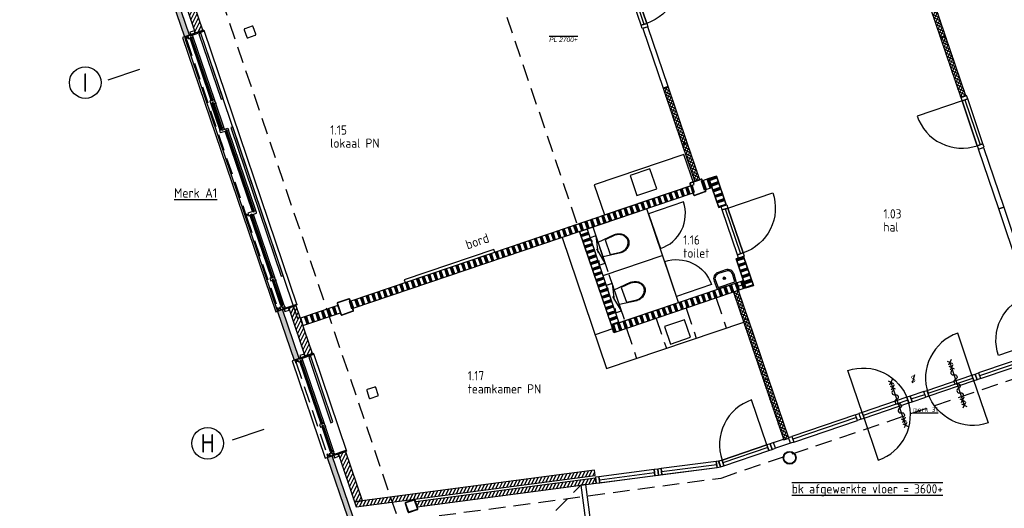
# Model space of a CAD drawing. Header units: millimetres. Extents: x -30977 to 210218, y -180497 to 109503.
# Tile 5 of 31: x 32389 to 51097, y -144400 to -135113. Entities that reach past the tile are written whole.
import ezdxf
from ezdxf.enums import TextEntityAlignment as Align
from ezdxf.xclip import XClip

# ---------------------------------------------------------------- set-up
doc = ezdxf.new("R2010")
doc.units = ezdxf.units.MM
doc.header["$LTSCALE"] = 100
doc.header["$XCLIPFRAME"] = 2
for name, pattern in [('082403 X-ref$0$DASHDOT2', [12.7, 6.35, -3.175, 0, -3.175]), ('082403 X-ref$0$DASHED2', [9.525, 6.35, -3.175]), ('082403 X-ref$0$HIDDEN2', [4.7625, 3.175, -1.5875])]:
    doc.linetypes.add(name, pattern=pattern)
for name, color, linetype in [('082403 X-ref$0$Beveilig-Alg-Az', 253, 'Continuous'), ('082403 X-ref$0$Beveilig-Alg-Txt', 253, 'Continuous'), ('082403 X-ref$0$Beveilig-Dik-Az', 1, '082403 X-ref$0$HIDDEN2'), ('082403 X-ref$0$bib', 253, 'Continuous'), ('082403 X-ref$0$BiKoz-Draai-Az', 253, 'Continuous'), ('082403 X-ref$0$BiKoz-Hout-Az', 253, 'Continuous'), ('082403 X-ref$0$BiKoz-Hout-Drs', 253, 'Continuous'), ('082403 X-ref$0$BiWand-Alg-Arc', 8, 'Continuous'), ('082403 X-ref$0$BiWand-Bakst-Drs', 253, 'Continuous'), ('082403 X-ref$0$BiWand-Syst-Drs', 253, 'Continuous'), ('082403 X-ref$0$BuKoz-Alum-Az', 253, 'Continuous'), ('082403 X-ref$0$BuKoz-Alum-Drs', 253, 'Continuous'), ('082403 X-ref$0$BuWand-Alg-Arc', 253, 'Continuous'), ('082403 X-ref$0$BuWand-Bakst-Drs', 253, 'Continuous'), ('082403 X-ref$0$Construct-Staal-Drs', 253, 'Continuous'), ('082403 X-ref$0$DakAfw-Alg-Az', 253, 'Continuous'), ('082403 X-ref$0$DIM25', 8, 'Continuous'), ('082403 X-ref$0$Inricht-Alg-Az', 253, 'Continuous'), ('082403 X-ref$0$InrSanit-Alg-Az', 253, 'Continuous'), ('082403 X-ref$0$kozijn', 8, 'Continuous'), ('082403 X-ref$0$kozijn1', 8, 'Continuous'), ('082403 X-ref$0$MTXT18-100', 253, 'Continuous'), ('082403 X-ref$0$MTXT25-1', 253, 'Continuous'), ('082403 X-ref$0$MTXT35-1', 253, 'Continuous'), ('082403 X-ref$0$MTXT35-50', 253, 'Continuous'), ('082403 X-ref$0$nieuw uitzet', 253, 'Continuous'), ('082403 X-ref$0$Plafond-Hout-Drs', 8, 'Continuous'), ('082403 X-ref$0$Sanitair-Alg-Az', 253, 'Continuous'), ('082403 X-ref$0$Stramien-Alg-Az', 9, '082403 X-ref$0$DASHDOT2'), ('082403 X-ref$0$Stramien-Alg-Drs', 8, 'Continuous'), ('082403 X-ref$0$Stramien-Alg-Txt', 253, 'Continuous'), ('082403 X-ref$0$TXT18', 253, 'Continuous'), ('082403 X-ref$0$TXT35', 253, 'Continuous')]:
    doc.layers.add(name, color=color, linetype=linetype)
doc.styles.add('082403 X-ref$0$BOS', font='isocp.shx')
doc.styles.add('082403 X-ref$0$BOS3', font='isocp.shx')
doc.styles.add('082403 X-ref$0$Standard', font='isocp.shx')
pattern_1 = [(108.75, (4596.71, -13541.06), (-106.52964, -36.16194), []), (108.75, (4602.63, -13539.05), (-106.52964, -36.16194), []), (108.75, (4608.54, -13537.04), (-106.52964, -36.16194), []), (108.75, (4614.46, -13535.03), (-106.52964, -36.16194), []), (108.75, (4620.38, -13533.02), (-106.52964, -36.16194), []), (108.75, (4626.3, -13531.01), (-106.52964, -36.16194), []), (108.75, (4632.22, -13529), (-106.52964, -36.16194), [])]
pattern_2 = [(153.75, (-7824.95, 145700.11), (-22.11443, -44.84364), []), (243.75, (-7824.95, 145700.11), (44.84364, -22.11443), [])]
pattern_3 = [(63.75, (0, 0), (-51.256277, 25.276799), [])]

# ---------------------------------------------------------------- blocks, each defined once
blk = doc.blocks.new('082403 X-ref$0$binkozdeur1034')
at = {"layer": '082403 X-ref$0$BiKoz-Draai-Az'}
blk.add_lwpolyline([(967, 0), (67, 0), (67, -900, 0.414214)], format="xyb", close=True, dxfattribs=at)
at = {"layer": '082403 X-ref$0$BiKoz-Hout-Az'}
blk.add_line((67, 57), (967, 57), dxfattribs=at)
blk.add_lwpolyline([(67, 0), (967, 0), (967, 114), (67, 114)], close=True, dxfattribs=at)
at = {"layer": '082403 X-ref$0$BiKoz-Hout-Drs'}
for points in [[(0, 0), (67, 0), (67, 114), (0, 114)], [(967, 0), (1034, 0), (1034, 114), (967, 114)]]:
    blk.add_lwpolyline(points, close=True, dxfattribs=at)
blk = doc.blocks.new('082403 X-ref$0$cabinedeur')
at = {"layer": '082403 X-ref$0$BiKoz-Draai-Az'}
blk.add_lwpolyline([(700, 700), (0, 700), (0, 0, 0.416446)], format="xyb", close=True, dxfattribs=at)
blk = doc.blocks.new('082403 X-ref$0$toilethangend met reservoir')
at = {"layer": '082403 X-ref$0$BiKoz-Hout-Drs'}
blk.add_line((120, -175), (120, 725), dxfattribs=at)
at = {"layer": '082403 X-ref$0$Sanitair-Alg-Az', "linetype": '082403 X-ref$0$HIDDEN2'}
for p, q in [((120, 0), (0, 550)), ((120, 550), (0, 0))]:
    blk.add_line(p, q, dxfattribs=at)
blk.add_lwpolyline([(120, 550), (0, 550), (0, 0), (120, 0)], close=True, dxfattribs=at)
at = {"layer": '082403 X-ref$0$Sanitair-Alg-Az'}
blk.add_lwpolyline([(120, 424), (460, 460, -0.08399), (546, 445, -0.091257), (616, 406, -0.103849), (664, 344, -0.114925), (680, 275, -0.114925), (664, 206, -0.103849), (616, 144, -0.091257), (546, 105, -0.08399), (460, 90), (120, 126)], format="xyb", dxfattribs=at)
blk.add_lwpolyline([(462, 105, 0.081247), (541, 119, 0.091257), (606, 156, 0.103849), (650, 212, 0.114925), (665, 275, 0.114925), (650, 338, 0.103849), (606, 394, 0.091257), (541, 431, 0.081247), (462, 445), (260, 424), (260, 126)], format="xyb", close=True, dxfattribs=at)
blk = doc.blocks.new('082403 X-ref$0$spoelblok1800x600')
at = {"layer": '082403 X-ref$0$Inricht-Alg-Az', "linetype": 'Continuous'}
blk.add_lwpolyline([(1800, 0), (1800, 600), (0, 600), (0, 0)], close=True, dxfattribs=at)
at = {"layer": '082403 X-ref$0$Inricht-Alg-Az', "linetype": 'Continuous', "ltscale": 0.5}
blk.add_lwpolyline([(700, 50), (1100, 50), (1100, 450), (700, 450)], close=True, dxfattribs=at)
blk = doc.blocks.new('082403 X-ref$0$aangifte deur 60 minuten (zelfsluitend)')
at = {"layer": '082403 X-ref$0$Beveilig-Alg-Az'}
blk.add_line((1, -863), (1, 860), dxfattribs=at)
for points in [[(-81, 778), (82, 942)], [(80, 781), (-78, 939)], [(-81, 568), (82, 732)], [(80, 571), (-78, 729)], [(-81, -735), (82, -571)], [(80, -732), (-78, -574)], [(-81, -945), (82, -781)], [(80, -942), (-78, -784)]]:
    blk.add_lwpolyline(points, dxfattribs=at)
blk.add_lwpolyline([(0, -543, 1), (0, -362, -1), (0, -181, 1), (0, 0, -1), (0, 181, 1), (0, 362, -1), (0, 543)], format="xyb", dxfattribs=at)
blk = doc.blocks.new('082403 X-ref$0$dtboord02')
at = {"layer": '082403 X-ref$0$Inricht-Alg-Az'}
blk.add_lwpolyline([(0, -50), (1800, -50), (1800, 0), (0, 0)], close=True, dxfattribs=at)
at = {"layer": '082403 X-ref$0$MTXT18-100', "style": '082403 X-ref$0$BOS3'}
blk.add_text('bord', height=180, rotation=180, dxfattribs=at).set_placement((475, -212))
blk = doc.blocks.new('082403 X-ref$0$slot van binnenuit zonder sleutel')
at = {"layer": '082403 X-ref$0$Beveilig-Alg-Txt'}
blk.add_line((47, 157), (-47, -157), dxfattribs=at)
at = {"layer": '082403 X-ref$0$Beveilig-Alg-Txt', "style": '082403 X-ref$0$BOS'}
blk.add_text('S', height=250, dxfattribs=at).set_placement((0, 0), align=Align.MIDDLE)
blk = doc.blocks.new('082403 X-ref$0$fontein')
at = {"layer": '082403 X-ref$0$InrSanit-Alg-Az'}
for points in [[(-75, 300, 0.431046), (-200, 168), (-195, 0), (195, 0), (200, 168, 0.431046), (75, 300)], [(-75, 275, 0.43387), (-175, 168), (-170, 25), (170, 25), (175, 168, 0.43387), (75, 275)]]:
    blk.add_lwpolyline(points, format="xyb", close=True, dxfattribs=at)
for points in [[(20, 155), (-20, 155)], [(0, 175), (0, 135)]]:
    blk.add_lwpolyline(points, dxfattribs=at)
for radius in [25, 20]:
    blk.add_circle((0, 155), radius, dxfattribs=at)
blk = doc.blocks.new('082403 X-ref$0$ruimtenummer met m2_1')
at = {"layer": '082403 X-ref$0$MTXT25-1', "style": '082403 X-ref$0$BOS'}
blk.add_attdef('OPPERVLAKTE', (0, 498), '', height=250, dxfattribs=at)
at = {"layer": '082403 X-ref$0$MTXT35-1', "style": '082403 X-ref$0$BOS'}
for tag, p in [('RUIMTENUMMER', (-8, 1448)), ('RUIMTENAAM', (-8, 948))]:
    blk.add_attdef(tag, p, '', height=350, dxfattribs=at)
blk = doc.blocks.new('*U84')
at = {"layer": '082403 X-ref$0$Construct-Staal-Drs'}
for points in [[(85, 100), (-85, 100, 0.414214), (-100, 85), (-100, -85, 0.414214), (-85, -100), (85, -100, 0.414214), (100, -85), (100, 85, 0.414214)], [(85, 90), (-85, 90, 0.414214), (-90, 85), (-90, -85, 0.414214), (-85, -90), (85, -90, 0.414214), (90, -85), (90, 85, 0.414214)]]:
    blk.add_lwpolyline(points, format="xyb", close=True, dxfattribs=at)
blk = doc.blocks.new('*U96')
at = {"layer": '082403 X-ref$0$Construct-Staal-Drs'}
for radius in [122, 112]:
    blk.add_circle((0, 0), radius, dxfattribs=at)
blk = doc.blocks.new('*U83')
at = {"layer": '082403 X-ref$0$Construct-Staal-Drs'}
for points in [[(110, 125), (-110, 125, 0.4142136), (-125, 110), (-125, -110, 0.4142136), (-110, -125), (110, -125, 0.4142136), (125, -110), (125, 110, 0.4142136)], [(110, 118.7), (-110, 118.7, 0.4142136), (-118.7, 110), (-118.7, -110, 0.4142136), (-110, -118.7), (110, -118.7, 0.4142136), (118.7, -110), (118.7, 110, 0.4142136)]]:
    blk.add_lwpolyline(points, format="xyb", close=True, dxfattribs=at)
blk = doc.blocks.new('082403 X-ref')
at = {"layer": '082403 X-ref$0$BiWand-Alg-Arc'}
h = blk.add_hatch(dxfattribs=at)
h.set_pattern_fill('_USER', color=8, scale=50, angle=45, style=0, double=1, pattern_type=0)
h.set_pattern_definition(pattern_2)
h.paths.add_polyline_path([(279, 138003), (374, 138035), (-12, 139171), (-106, 139139)])
h.paths.add_polyline_path([(665, 136866), (760, 136898), (374, 138035), (279, 138003)])
h = blk.add_hatch(dxfattribs=at)
h.set_pattern_fill('_USER', color=8, scale=50, angle=45, style=0, double=1, pattern_type=0)
h.set_pattern_definition([(63.75, (-186510.13, 77922.137), (-44.843637, 22.114435), []), (153.75, (-186510.13, 77922.137), (-22.114435, -44.843637), [])])
edge = h.paths.add_edge_path()
edge.add_line((-4897, 137075), (-4992, 137043))
edge.add_line((-4992, 137043), (-4634, 135988))
edge.add_line((-4634, 135988), (-4563, 136012))
edge.add_arc((-4558, 135997), 15, 18.7516, 108.75, ccw=False)
edge.add_line((-4544, 136002), (-4534, 136005))
edge.add_line((-4534, 136005), (-4897, 137075))
h = blk.add_hatch(dxfattribs=at)
h.set_pattern_fill('_USER', color=8, scale=50, angle=45, style=0, double=1, pattern_type=0)
h.set_pattern_definition(pattern_2)
h.paths.add_polyline_path([(-4391, 135272), (-4296, 135304), (-4534, 136005), (-4629, 135973)])
h = blk.add_hatch(dxfattribs=at)
h.set_pattern_fill('SWAND', color=8, angle=18.75, style=0)
h.set_pattern_definition([(108.75, (-9836.14, 122719.46), (-106.5296, -36.1619), []), (108.75, (-9830.22, 122721.47), (-106.5296, -36.1619), []), (108.75, (-9824.3, 122723.47), (-106.5296, -36.1619), []), (108.75, (-9818.38, 122725.48), (-106.5296, -36.1619), []), (108.75, (-9812.46, 122727.49), (-106.5296, -36.1619), []), (108.75, (-9806.55, 122729.5), (-106.5296, -36.1619), []), (108.75, (-9800.63, 122731.51), (-106.5296, -36.1619), [])])
h.paths.add_polyline_path([(-4124, 135325), (-4275, 135274), (-4217, 135103), (-4066, 135155)])
h = blk.add_hatch(dxfattribs=at)
h.set_pattern_fill('SWAND', color=8, angle=108.75, style=0)
h.set_pattern_definition([(198.75, (39890.26, 9266.26), (36.16194, -106.52964), []), (198.75, (39888.25, 9272.18), (36.16194, -106.52964), []), (198.75, (39886.24, 9278.1), (36.16194, -106.52964), []), (198.75, (39884.23, 9284.01), (36.16194, -106.52964), []), (198.75, (39882.22, 9289.93), (36.16194, -106.52964), []), (198.75, (39880.21, 9295.85), (36.16194, -106.52964), []), (198.75, (39878.2, 9301.77), (36.16194, -106.52964), [])])
h.paths.add_polyline_path([(-3981, 135374), (-4124, 135325), (-3937, 134776), (-3795, 134824)])
h = blk.add_hatch(dxfattribs=at)
h.set_pattern_fill('SWAND', color=8, angle=18.75, style=0)
h.set_pattern_definition(pattern_1)
h.paths.add_polyline_path([(-4393, 135060), (-4441, 135202), (-11003, 132974), (-10955, 132832)])
h = blk.add_hatch(dxfattribs=at)
h.set_pattern_fill('SWAND', color=8, angle=108.75, style=0)
h.set_pattern_definition([(198.75, (-6e-11, 6e-14), (36.16194, -106.52964), []), (198.75, (-2.01, 5.92), (36.16194, -106.52964), []), (198.75, (-4.02, 11.84), (36.16194, -106.52964), []), (198.75, (-6.03, 17.75), (36.16194, -106.52964), []), (198.75, (-8.04, 23.67), (36.16194, -106.52964), []), (198.75, (-10.04, 29.59), (36.16194, -106.52964), []), (198.75, (-12.05, 35.51), (36.16194, -106.52964), [])])
h.paths.add_polyline_path([(-5834, 132586), (-5976, 132538), (-6580, 134317), (-6438, 134365)])
h = blk.add_hatch(dxfattribs=at)
h.set_pattern_fill('SWAND', color=8, angle=108.75, style=0)
h.set_pattern_definition([(198.75, (40409.06, 7737.91), (36.16194, -106.52964), []), (198.75, (40407.05, 7743.83), (36.16194, -106.52964), []), (198.75, (40405.04, 7749.75), (36.16194, -106.52964), []), (198.75, (40403.03, 7755.67), (36.16194, -106.52964), []), (198.75, (40401.02, 7761.59), (36.16194, -106.52964), []), (198.75, (40399.01, 7767.5), (36.16194, -106.52964), []), (198.75, (40397, 7773.42), (36.16194, -106.52964), [])])
h.paths.add_polyline_path([(-3463, 133845), (-3605, 133797), (-3418, 133248), (-3276, 133296)])
h = blk.add_hatch(dxfattribs=at)
h.set_pattern_fill('SWAND', color=8, angle=18.75, style=0)
h.set_pattern_definition([(108.75, (145.13, 1215.03), (-106.52964, -36.16194), []), (108.75, (151.05, 1217.04), (-106.52964, -36.16194), []), (108.75, (156.96, 1219.05), (-106.52964, -36.16194), []), (108.75, (162.88, 1221.05), (-106.52964, -36.16194), []), (108.75, (168.8, 1223.06), (-106.52964, -36.16194), []), (108.75, (174.72, 1225.07), (-106.52964, -36.16194), []), (108.75, (180.64, 1227.08), (-106.52964, -36.16194), [])])
h.paths.add_polyline_path([(-3418, 133248), (-3466, 133390), (-5976, 132538), (-5928, 132396)])
h = blk.add_hatch(dxfattribs=at)
h.set_pattern_fill('_USER', color=8, scale=50, angle=45, style=0, double=1, pattern_type=0)
h.set_pattern_definition([(63.75, (-186236.935, 77179.544), (-44.843637, 22.114435), []), (153.75, (-186236.935, 77179.544), (-22.114435, -44.843637), [])])
h.paths.add_polyline_path([(-3560, 133199), (-3655, 133167), (-2702, 130359), (-2607, 130391)])
h = blk.add_hatch(dxfattribs=at)
h.set_pattern_fill('SWAND', color=8, angle=18.75, style=0)
h.set_pattern_definition(pattern_1)
h.paths.add_polyline_path([(-11884, 132675), (-11836, 132533), (-11125, 132774), (-11173, 132916)])
at = {"layer": '082403 X-ref$0$BuWand-Alg-Arc'}
for points in [[(-13994, 138050), (-14088, 138018), (-14686, 139779), (-14591, 139812)], [(-11908, 131907), (-12003, 131874), (-12318, 132802), (-12223, 132835)], [(-11280, 130056), (-11374, 130024), (-10991, 128895), (-10890, 128908)]]:
    blk.add_hatch(color=8, dxfattribs=at).paths.add_polyline_path(points)
h = blk.add_hatch(dxfattribs=at)
h.set_pattern_fill('ANSI31', color=8, scale=18, style=0)
h.set_pattern_definition(pattern_3)
h.paths.add_polyline_path([(-13741, 138147), (-13883, 138098), (-14475, 139841), (-14333, 139889)])
h = blk.add_hatch(dxfattribs=at)
h.set_pattern_fill('ANSI31', color=8, scale=18, style=0)
h.set_pattern_definition(pattern_3)
h.paths.add_polyline_path([(-11798, 131955), (-11656, 132003), (-11963, 132909), (-12105, 132861)])
h = blk.add_hatch(dxfattribs=at)
h.set_pattern_fill('ANSI31', color=8, scale=18, style=0)
h.set_pattern_definition(pattern_3)
h.paths.add_polyline_path([(-11163, 130085), (-11021, 130134), (-10702, 129193), (-10853, 129173)])
h = blk.add_hatch(dxfattribs=at)
h.set_pattern_fill('ANSI31', color=8, scale=18, angle=18.75, style=0)
h.set_pattern_definition([(63.75, (-1.305, 9.914), (-51.256277, 25.276799), [])])
h.paths.add_polyline_path([(-6282, 129684), (-6295, 129783), (-10855, 129183), (-10822, 129086)])
h = blk.add_hatch(dxfattribs=at)
h.set_pattern_fill('ANSI31', color=8, scale=18, angle=18.75, style=0)
h.paths.add_polyline_path([(-9695, 129184), (-9663, 129088), (-6263, 129535), (-6276, 129634)])
at = {"color": 8}
blk.add_line((-11068, 130118), (-11071, 130124), dxfattribs=at)
at = {"layer": '082403 X-ref$0$Beveilig-Dik-Az'}
blk.add_lwpolyline([(-11137, 128667), (-3892, 129634), (10953, 134668)], dxfattribs=at)
at = {"layer": '082403 X-ref$0$BiKoz-Draai-Az', "color": 8}
for points in [[(41, 131244), (893, 131534), (604, 132386, 0.414214)], [(-342, 131115), (-1194, 130825), (-1483, 131677, -0.414214)], [(41, 131244), (893, 131534), (1183, 130681, -0.414214)], [(-342, 131115), (-1194, 130825), (-904, 129973, 0.414214)]]:
    blk.add_lwpolyline(points, format="xyb", close=True, dxfattribs=at)
at = {"layer": '082403 X-ref$0$BiKoz-Hout-Drs', "color": 8}
blk.add_line((-5000, 133861), (-6136, 133476), dxfattribs=at)
at = {"layer": '082403 X-ref$0$BiKoz-Hout-Drs', "color": 8, "linetype": '082403 X-ref$0$HIDDEN2'}
blk.add_line((-9033, 126982), (-6558, 129496), dxfattribs=at)
at = {"layer": '082403 X-ref$0$BiKoz-Hout-Drs', "color": 8}
for points in [[(-4992, 137043), (-4897, 137075), (-5283, 138212), (-5378, 138180)], [(-4698, 132972), (-5302, 134751), (-6438, 134365), (-5834, 132586)], [(-6273, 127335), (-6174, 127348), (-6459, 129509), (-6558, 129496)]]:
    blk.add_lwpolyline(points, close=True, dxfattribs=at)
at = {"layer": '082403 X-ref$0$BiWand-Alg-Arc', "color": 8}
blk.add_line((-3586, 133274), (-3302, 133371), dxfattribs=at)
at = {"layer": '082403 X-ref$0$BiWand-Bakst-Drs', "color": 8}
for points in [[(-10824, 129086), (-6282, 129684), (-6295, 129783), (-10857, 129183)], [(-9663, 129088), (-6263, 129535), (-6276, 129634), (-9695, 129184)]]:
    blk.add_lwpolyline(points, close=True, dxfattribs=at)
at = {"layer": '082403 X-ref$0$BiWand-Syst-Drs', "color": 8}
for points in [[(-4629, 135973), (-4534, 136005), (-4897, 137075), (-4992, 137043)], [(-4391, 135272), (-4296, 135304), (-4534, 136005), (-4629, 135973)], [(-4184, 135115), (-4066, 135155), (-4124, 135325), (-4242, 135285)], [(-3795, 134824), (-3981, 135374), (-4124, 135325), (-3937, 134776)], [(-4124, 135325), (-3981, 135374), (-3795, 134824), (-3937, 134776)], [(-10888, 132855), (-10937, 132997), (-4474, 135190), (-4426, 135048)], [(-6580, 134317), (-6438, 134365), (-5834, 132586), (-5976, 132538)], [(-3276, 133296), (-3463, 133845), (-3605, 133797), (-3418, 133248)], [(-3605, 133797), (-3463, 133845), (-3276, 133296), (-3418, 133248)], [(-5928, 132396), (-5976, 132538), (-3466, 133390), (-3418, 133248)], [(-2702, 130359), (-2607, 130391), (-3560, 133199), (-3655, 133167)], [(-11836, 132533), (-11125, 132774), (-11173, 132916), (-11884, 132675)]]:
    blk.add_lwpolyline(points, close=True, dxfattribs=at)
at = {"layer": '082403 X-ref$0$BuKoz-Alum-Az', "color": 8}
blk.add_line((-11931, 132659), (-13786, 138124), dxfattribs=at)
at = {"layer": '082403 X-ref$0$BuKoz-Alum-Drs', "color": 8}
blk.add_line((-13589, 136748), (-13418, 136247), dxfattribs=at)
at = {"layer": '082403 X-ref$0$BuWand-Bakst-Drs', "color": 8}
for points in [[(-14088, 138018), (-13994, 138050), (-14591, 139812), (-14686, 139779)], [(-12003, 131874), (-11908, 131907), (-12223, 132835), (-12318, 132802)], [(-10991, 128895), (-10890, 128908), (-11280, 130056), (-11375, 130024)]]:
    blk.add_lwpolyline(points, close=True, dxfattribs=at)
at = {"layer": '082403 X-ref$0$DakAfw-Alg-Az', "color": 8, "linetype": '082403 X-ref$0$HIDDEN2'}
blk.add_line((-10061, 128954), (-17218, 150037), dxfattribs=at)
at = {"layer": '082403 X-ref$0$DakAfw-Alg-Az', "color": 8}
blk.add_line((-14080, 137995), (-12318, 132802), dxfattribs=at)
at = {"layer": '082403 X-ref$0$DakAfw-Alg-Az', "color": 8, "linetype": '082403 X-ref$0$HIDDEN2'}
for points in [[(-12800, 138220), (-12942, 138172, 0.414214), (-12951, 138153), (-12903, 138011, 0.414214), (-12884, 138001), (-12742, 138050, 0.414214), (-12732, 138069), (-12781, 138211, 0.414214)], [(-10472, 131364), (-10614, 131316, 0.414214), (-10624, 131297), (-10576, 131155, 0.414214), (-10557, 131146), (-10415, 131194, 0.414214), (-10405, 131213), (-10453, 131355, 0.414214)]]:
    blk.add_lwpolyline(points, format="xyb", close=True, dxfattribs=at)
at = {"layer": '082403 X-ref$0$DIM25', "color": 8, "linetype": '082403 X-ref$0$DASHED2', "ltscale": 0.01}
for p, q in [((-14058, 137995), (-14006, 138012)), ((-12915, 134628), (-12863, 134646)), ((-12308, 132840), (-12256, 132857)), ((-11972, 131851), (-11920, 131869)), ((-11365, 130061), (-11313, 130079))]:
    blk.add_line(p, q, dxfattribs=at)
at = {"layer": '082403 X-ref$0$Inricht-Alg-Az', "color": 8}
for p, q in [((-6912, 134205), (-6066, 131715)), ((-6580, 134317), (-5953, 132471)), ((-5953, 132471), (-6285, 132358)), ((-6066, 131715), (-3462, 132599)), ((2206, 131979), (1020, 131577)), ((-278, 131136), (-22, 131223)), ((-1321, 130782), (-2530, 130372)), ((-6263, 129535), (-3967, 129837)), ((-5023, 129756), (-3974, 129894)), ((-6204, 129601), (-5155, 129738))]:
    blk.add_line(p, q, dxfattribs=at)
at = {"layer": '082403 X-ref$0$Inricht-Alg-Az', "color": 8, "linetype": '082403 X-ref$0$HIDDEN2'}
for p, q in [((-3987, 133055), (-3794, 132487)), ((-4555, 132862), (-4362, 132294)), ((-5123, 132669), (-4930, 132101)), ((-5691, 132476), (-5498, 131908))]:
    blk.add_line(p, q, dxfattribs=at)
at = {"layer": '082403 X-ref$0$Inricht-Alg-Az', "color": 8}
for points in [[(997, 135887), (1092, 135919), (1478, 134783), (1383, 134751)], [(1383, 134751), (1478, 134783), (1864, 133647), (1769, 133615)], [(-4964, 132512), (-4852, 132180), (-4473, 132309), (-4585, 132640)], [(1039, 131523), (2224, 131925), (2187, 132033), (1002, 131631)], [(912, 131480), (59, 131190), (23, 131298), (875, 131588)], [(-1175, 130771), (-323, 131061), (-360, 131169), (-1212, 130879)], [(-260, 131082), (-4, 131169), (-41, 131277), (-296, 131190)], [(-2511, 130318), (-1302, 130728), (-1339, 130836), (-2548, 130426)], [(-5015, 129699), (-3967, 129837), (-3982, 129950), (-5030, 129813)], [(-6196, 129544), (-5148, 129682), (-5163, 129795), (-6211, 129657)]]:
    blk.add_lwpolyline(points, close=True, dxfattribs=at)
at = {"layer": '082403 X-ref$0$kozijn', "color": 8, "linetype": '082403 X-ref$0$HIDDEN2'}
for p, q in [((-14051, 137968), (-12926, 134652)), ((-12908, 134601), (-12319, 132864)), ((-11966, 131825), (-11376, 130086))]:
    blk.add_line(p, q, dxfattribs=at)
at = {"layer": '082403 X-ref$0$kozijn', "color": 8}
for points in [[(-13812, 138076), (-13391, 136836), (-13353, 136849), (-13774, 138088)], [(-13208, 136296), (-12248, 133470), (-12211, 133482), (-13170, 136309)], [(-12716, 134666), (-12721, 134681), (-12733, 134718), (-12762, 134708), (-12759, 134699), (-12782, 134691), (-12785, 134700), (-12882, 134667), (-12865, 134616), (-12830, 134628), (-12833, 134637), (-12809, 134646), (-12806, 134636)], [(-12910, 134637), (-12905, 134623), (-12871, 134635), (-12876, 134649)], [(-12195, 132840), (-12181, 132797), (-12096, 132826), (-12110, 132869)], [(-11252, 130062), (-11238, 130019), (-11152, 130048), (-11167, 130090)]]:
    blk.add_lwpolyline(points, close=True, dxfattribs=at)
for points in [[(-13722, 138146), (-13722, 138146), (-11949, 132924), (-11949, 132924)], [(-13994, 138050), (-14124, 138006), (-12354, 132790), (-12223, 132835)], [(-12806, 134636), (-12809, 134646), (-12833, 134637), (-12830, 134628)], [(-12830, 134628), (-12833, 134637), (-12809, 134646), (-12806, 134636)], [(-11908, 131907), (-12039, 131862), (-11411, 130012), (-11280, 130056)], [(-11636, 132002), (-11636, 132002), (-11006, 130146), (-11006, 130146)]]:
    blk.add_lwpolyline(points, dxfattribs=at)
at = {"layer": '082403 X-ref$0$kozijn1', "color": 8}
for p, q in [((-13577, 136809), (-13979, 137993)), ((-13519, 136829), (-13921, 138013)), ((-13398, 136280), (-13552, 136735)), ((-13339, 136300), (-13494, 136755)), ((-12792, 134697), (-13311, 136226)), ((-12733, 134718), (-13252, 136246)), ((-12434, 133442), (-12836, 134626)), ((-12376, 133462), (-12778, 134645)), ((-12255, 132912), (-12409, 133367)), ((-12196, 132932), (-12351, 133388)), ((-11491, 130664), (-11894, 131849)), ((-11433, 130684), (-11835, 131869)), ((-11312, 130134), (-11466, 130589)), ((-11253, 130154), (-11407, 130609))]:
    blk.add_line(p, q, dxfattribs=at)
for points in [[(-13985, 138057), (-13979, 138039), (-13716, 138129), (-13722, 138146)], [(-13983, 138106), (-13968, 138063), (-13883, 138092), (-13898, 138135)], [(-14078, 138016), (-14061, 137965), (-14042, 137972), (-14059, 138023)], [(-14053, 138004), (-14048, 137990), (-14014, 138002), (-14019, 138016)], [(-13935, 138054), (-13935, 138054), (-13981, 138039), (-13984, 138048), (-14025, 138034), (-14008, 137983), (-13973, 137995), (-13976, 138005), (-13952, 138013), (-13949, 138003), (-13921, 138013)], [(-13976, 138005), (-13568, 136802), (-13544, 136810), (-13952, 138013)], [(-13506, 136792), (-13519, 136829), (-13547, 136819), (-13544, 136810), (-13568, 136802), (-13571, 136811), (-13606, 136800), (-13589, 136748), (-13551, 136761), (-13556, 136775)], [(-13506, 136792), (-13494, 136755), (-13522, 136745), (-13525, 136755), (-13549, 136746), (-13546, 136737), (-13552, 136735), (-13559, 136755), (-13545, 136760), (-13551, 136776)], [(-13549, 136746), (-13388, 136272), (-13364, 136280), (-13525, 136755)], [(-13265, 136283), (-13252, 136246), (-13281, 136236), (-13284, 136246), (-13307, 136238), (-13304, 136228), (-13401, 136195), (-13418, 136247), (-13380, 136259), (-13376, 136245)], [(-13326, 136263), (-13339, 136299), (-13367, 136290), (-13364, 136280), (-13388, 136272), (-13391, 136282), (-13398, 136280), (-13391, 136259), (-13377, 136264), (-13371, 136248)], [(-13307, 136238), (-12782, 134691), (-12759, 134699), (-13284, 136246)], [(-12935, 134649), (-12918, 134598), (-12899, 134604), (-12916, 134655)], [(-12833, 134637), (-12425, 133435), (-12401, 133443), (-12809, 134646)], [(-12363, 133425), (-12376, 133462), (-12404, 133452), (-12401, 133443), (-12425, 133435), (-12428, 133444), (-12463, 133432), (-12445, 133381), (-12408, 133394), (-12413, 133408)], [(-12363, 133424), (-12351, 133388), (-12379, 133378), (-12382, 133387), (-12406, 133379), (-12403, 133370), (-12409, 133367), (-12416, 133388), (-12402, 133393), (-12408, 133409)], [(-12406, 133379), (-12245, 132905), (-12221, 132913), (-12382, 133387)], [(-12328, 132861), (-12311, 132810), (-12292, 132817), (-12309, 132868)], [(-12298, 132835), (-12303, 132849), (-12269, 132861), (-12264, 132847)], [(-12183, 132895), (-12174, 132867), (-12202, 132858), (-12202, 132858), (-12220, 132851), (-12217, 132842), (-12258, 132828), (-12275, 132879), (-12237, 132892), (-12233, 132878)], [(-12183, 132895), (-12196, 132932), (-12224, 132922), (-12221, 132913), (-12245, 132905), (-12248, 132915), (-12255, 132912), (-12248, 132892), (-12234, 132897), (-12228, 132880)], [(-12212, 132835), (-12218, 132852), (-11955, 132941), (-11949, 132924)], [(-11849, 131911), (-11849, 131911), (-11896, 131895), (-11899, 131904), (-11940, 131891), (-11922, 131840), (-11887, 131851), (-11890, 131861), (-11867, 131869), (-11864, 131860), (-11835, 131869)], [(-11899, 131913), (-11893, 131896), (-11630, 131985), (-11636, 132002)], [(-11897, 131962), (-11883, 131919), (-11798, 131948), (-11812, 131991)], [(-11304, 130686), (-11266, 130699), (-11689, 131945), (-11726, 131932)], [(-11993, 131873), (-11975, 131822), (-11956, 131828), (-11974, 131879)], [(-11967, 131861), (-11963, 131846), (-11928, 131858), (-11933, 131872)], [(-11890, 131861), (-11481, 130656), (-11458, 130664), (-11867, 131869)], [(-11420, 130647), (-11433, 130684), (-11461, 130674), (-11458, 130664), (-11481, 130656), (-11485, 130666), (-11520, 130654), (-11502, 130603), (-11465, 130616), (-11469, 130630)], [(-11420, 130646), (-11407, 130609), (-11436, 130600), (-11439, 130609), (-11463, 130601), (-11459, 130591), (-11466, 130589), (-11473, 130609), (-11459, 130614), (-11464, 130631)], [(-11463, 130601), (-11302, 130127), (-11278, 130135), (-11439, 130609)], [(-11385, 130083), (-11368, 130032), (-11349, 130038), (-11366, 130089)], [(-11355, 130057), (-11360, 130071), (-11326, 130082), (-11321, 130068)], [(-11240, 130116), (-11231, 130089), (-11259, 130079), (-11259, 130079), (-11277, 130073), (-11274, 130064), (-11315, 130050), (-11332, 130101), (-11294, 130114), (-11289, 130100)], [(-11240, 130117), (-11253, 130154), (-11281, 130144), (-11278, 130135), (-11302, 130127), (-11305, 130136), (-11312, 130134), (-11305, 130114), (-11291, 130119), (-11285, 130102)], [(-11269, 130057), (-11275, 130074), (-11012, 130163), (-11006, 130146)]]:
    blk.add_lwpolyline(points, close=True, dxfattribs=at)
at = {"layer": '082403 X-ref$0$MTXT35-50', "color": 8}
for points in [[(-13883, 138098), (-13741, 138147), (-14333, 139889), (-14475, 139841)], [(-11798, 131955), (-11656, 132003), (-11963, 132909), (-12105, 132861)], [(-10857, 129183), (-10705, 129203), (-11021, 130134), (-11163, 130085)]]:
    blk.add_lwpolyline(points, close=True, dxfattribs=at)
at = {"layer": '082403 X-ref$0$nieuw uitzet', "color": 8}
for points in [[(279, 138003), (374, 138035), (-12, 139171), (-106, 139139)], [(665, 136866), (760, 136898), (374, 138035), (279, 138003)], [(-3087, 131495), (-2993, 131527), (-3379, 132664), (-3473, 132631)], [(-2702, 130359), (-2607, 130391), (-2993, 131527), (-3087, 131495)], [(975, 131501), (912, 131480), (875, 131588), (938, 131609)], [(1039, 131523), (975, 131501), (938, 131609), (1002, 131631)], [(-323, 131061), (-260, 131082), (-296, 131190), (-360, 131169)], [(59, 131190), (-4, 131169), (-41, 131277), (23, 131298)], [(-1239, 130750), (-1302, 130728), (-1339, 130836), (-1276, 130858)], [(-1239, 130750), (-1175, 130771), (-1212, 130879), (-1276, 130858)], [(-2511, 130318), (-2575, 130296), (-2612, 130404), (-2548, 130426)], [(-2921, 130179), (-2858, 130200), (-2895, 130308), (-2958, 130287)], [(-3967, 129837), (-3901, 129846), (-3938, 129956), (-3982, 129950)], [(-6263, 129535), (-6196, 129544), (-6211, 129657), (-6277, 129648)], [(-5148, 129682), (-5082, 129691), (-5096, 129804), (-5163, 129795)], [(-5082, 129691), (-5015, 129699), (-5030, 129813), (-5096, 129804)]]:
    blk.add_lwpolyline(points, close=True, dxfattribs=at)
blk.add_lwpolyline([(-2575, 130296), (-2858, 130200), (-2895, 130308), (-2706, 130372)], dxfattribs=at)
at = {"layer": '082403 X-ref$0$Plafond-Hout-Drs', "color": 8, "linetype": '082403 X-ref$0$HIDDEN2'}
blk.add_line((-6630, 134480), (-8552, 140142), dxfattribs=at)
at = {"layer": '082403 X-ref$0$Stramien-Alg-Az'}
for p, q in [((-14943, 137398), (-15673, 137150)), ((-12577, 130555), (-13346, 130294))]:
    blk.add_line(p, q, dxfattribs=at)
at = {"layer": '082403 X-ref$0$Stramien-Alg-Drs'}
for centre in [(-15973, 137150), (-13646, 130294)]:
    blk.add_circle(centre, 300, dxfattribs=at)
at = {"layer": '082403 X-ref$0$bib', "color": 8, "xscale": -1}
for name, p, rotation in [('082403 X-ref$0$binkozdeur1034', (-5615, 139191), 108.749999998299), ('082403 X-ref$0$binkozdeur1034', (-3782, 134829), 108.7499999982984), ('082403 X-ref$0$cabinedeur', (-4961, 133747), 198.7499999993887), ('082403 X-ref$0$binkozdeur1034', (2253, 132188), 288.7499999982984)]:
    blk.add_blockref(name, p, dxfattribs=dict(at, rotation=rotation))
at = {"layer": '082403 X-ref$0$bib', "color": 8}
for name, p, rotation in [('082403 X-ref$0$binkozdeur1034', (665, 136866), 288.7499999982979), ('082403 X-ref$0$spoelblok1800x600', (-4596, 135783), 198.7499999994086), ('*U83', (-4332, 135160), 18.75000000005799), ('082403 X-ref$0$cabinedeur', (-5045, 133994), 18.74999999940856), ('082403 X-ref$0$toilethangend met reservoir', (-6205, 133679), 18.74999999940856), ('082403 X-ref$0$dtboord02', (-8191, 133929), 198.7500000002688), ('082403 X-ref$0$toilethangend met reservoir', (-5897, 132771), 18.74999999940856), ('082403 X-ref$0$fontein', (-3780, 133283), 18.75172121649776), ('*U83', (-11031, 132886), 18.75000000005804), ('082403 X-ref$0$binkozdeur1034', (-2958, 130287), 198.7499999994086), ('*U96', (-2587, 130019), 18.75000000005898), ('*U84', (-9773, 129103), 18.75000000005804)]:
    blk.add_blockref(name, p, dxfattribs=dict(at, rotation=rotation))
ref = blk.add_blockref('082403 X-ref$0$ruimtenummer met m2_1', (-11314, 135437), dxfattribs=dict(at, xscale=0.5, yscale=0.5, zscale=0.5))
ref.add_attrib('RUIMTENUMMER', '1.15', (-11318, 136161), dxfattribs={"layer": '082403 X-ref$0$MTXT35-1', "height": 175, "style": '082403 X-ref$0$BOS'})
ref.add_attrib('RUIMTENAAM', 'lokaal PN', (-11318, 135911), dxfattribs={"layer": '082403 X-ref$0$MTXT35-1', "height": 175, "style": '082403 X-ref$0$BOS'})
ref = blk.add_blockref('082403 X-ref$0$ruimtenummer met m2_1', (-803, 133844), dxfattribs=dict(at, xscale=0.5, yscale=0.5, zscale=0.5))
ref.add_attrib('RUIMTENUMMER', '1.03', (-807, 134568), dxfattribs={"layer": '082403 X-ref$0$MTXT35-1', "height": 175, "style": '082403 X-ref$0$BOS'})
ref.add_attrib('RUIMTENAAM', 'hal', (-807, 134318), dxfattribs={"layer": '082403 X-ref$0$MTXT35-1', "height": 175, "style": '082403 X-ref$0$BOS'})
ref = blk.add_blockref('082403 X-ref$0$ruimtenummer met m2_1', (-4607, 133346), dxfattribs=dict(at, xscale=0.5, yscale=0.5, zscale=0.5))
ref.add_attrib('RUIMTENUMMER', '1.16', (-4611, 134071), dxfattribs={"layer": '082403 X-ref$0$MTXT35-1', "height": 175, "style": '082403 X-ref$0$BOS'})
ref.add_attrib('RUIMTENAAM', 'toilet', (-4611, 133821), dxfattribs={"layer": '082403 X-ref$0$MTXT35-1', "height": 175, "style": '082403 X-ref$0$BOS'})
at = {"layer": '082403 X-ref$0$bib', "color": 8, "xscale": 0.5000000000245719, "yscale": 0.5000000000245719, "zscale": 0.5000000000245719, "rotation": 198.7499999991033}
for p in [(592, 131424), (-526, 131045), (-526, 131045)]:
    blk.add_blockref('082403 X-ref$0$aangifte deur 60 minuten (zelfsluitend)', p, dxfattribs=at)
at = {"layer": '082403 X-ref$0$bib', "color": 8}
ref = blk.add_blockref('082403 X-ref$0$ruimtenummer met m2_1', (-8703, 130767), dxfattribs=dict(at, xscale=0.5, yscale=0.5, zscale=0.5))
ref.add_attrib('RUIMTENUMMER', '1.17', (-8707, 131491), dxfattribs={"layer": '082403 X-ref$0$MTXT35-1', "height": 175, "style": '082403 X-ref$0$BOS'})
ref.add_attrib('RUIMTENAAM', 'teamkamer PN', (-8707, 131241), dxfattribs={"layer": '082403 X-ref$0$MTXT35-1', "height": 175, "style": '082403 X-ref$0$BOS'})
at = {"layer": '082403 X-ref$0$bib', "color": 8, "xscale": 0.5, "yscale": 0.5, "zscale": 0.5}
blk.add_blockref('082403 X-ref$0$slot van binnenuit zonder sleutel', (-240, 131517), dxfattribs=at)
at = {"layer": '082403 X-ref$0$Stramien-Alg-Txt', "style": '082403 X-ref$0$Standard'}
for s, p in [('I', (-15973, 137150)), ('H', (-13646, 130294))]:
    blk.add_text(s, height=350, dxfattribs=at).set_placement(p, align=Align.MIDDLE)
at = {"layer": '082403 X-ref$0$TXT18', "color": 8, "attachment_point": 1, "style": '082403 X-ref$0$BOS3'}
for s, insert, char_height, width in [('{\\fArial|b0|i1|c0|p34;\\OPL 2700+}', (-7157, 138011), 90, 612.16), ('{\\LMerk A1}', (-14285, 135142), 180, 2110.49), ('{\\Lmerk 31}', (-250, 130980), 90, 612.16)]:
    blk.add_mtext(s, dxfattribs=dict(at, insert=insert, char_height=char_height, width=width))
at = {"layer": '082403 X-ref$0$TXT35', "color": 8, "insert": (-2547, 129516), "char_height": 175, "width": 2967.5, "attachment_point": 1, "style": '082403 X-ref$0$BOS3'}
blk.add_mtext('{\\L\\Obk afgewerkte vloer = 3600+}', dxfattribs=at)

msp = doc.modelspace()

# ---------------------------------------------------------------- block references
ref = msp.add_blockref('082403 X-ref', (49607, -273458))
XClip(ref).set_block_clipping_path([(-29388.3395662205, 92961.1290501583), (160611.6604337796, 182961.1290501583)])

doc.saveas('drawing.dxf')
